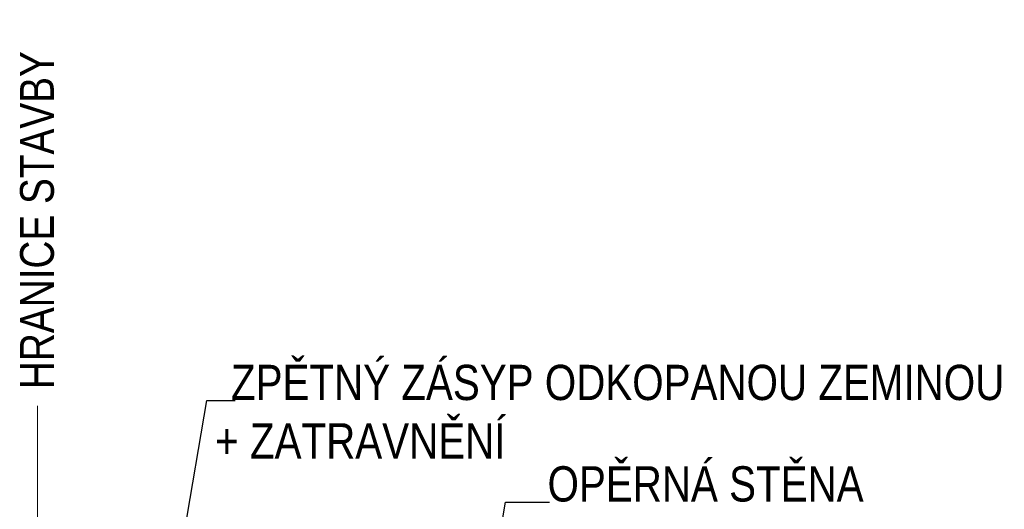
# Model space of a CAD drawing. Header units: millimetres. Extents: x -479461597 to -478645968, y -1101060132 to -1100898045.
# Tile 55 of 145: x -479099700 to -479092711, y -1101043762 to -1101040287. Entities that reach past the tile are written whole.
import ezdxf

# ---------------------------------------------------------------- set-up
doc = ezdxf.new("R2010")
doc.units = ezdxf.units.MM
doc.header["$MEASUREMENT"] = 0
doc.layers.add('2D prvky - čary _Pero_č.__15', color=7, linetype='Continuous', lineweight=13, true_color=0xc3457e)
doc.layers.add('Anotace - SP_Pero_č.__25', color=7, linetype='Continuous', lineweight=13, true_color=0x1a4f6e)
for name, color, linetype, lineweight in [('Anotace - SP_Pero_č.__1', 7, 'Continuous', 13), ('Anotace - SP_Pero_č.__6', 7, 'Continuous', 20), ('Bourané_Anotace - SP_Pero_č.__2', 7, 'Continuous', 20)]:
    doc.layers.add(name, color=color, linetype=linetype, lineweight=lineweight)
doc.styles.add('GENERATED_STYLE_5', font='txt')
doc.linetypes.add('cara rezu', pattern='A,0,[7,20-026-4_02.1.10- 02 Situace HTU1.Shx,S=6.349206,R=0,X=0,Y=0],-800,0', length=800)
doc.dimstyles.new('GENERATED_STYLE__4', dxfattribs={"dimtxt": 0.18, "dimasz": 182.4, "dimexe": 0.18, "dimexo": 0.0625, "dimgap": 0.09, "dimtad": 0, "dimtih": 1, "dimtoh": 1, "dimdec": 4, "dimzin": 0, "dimdsep": 46, "dimcen": 0.09, "dimadec": 0, "dimazin": 0, "dimtfac": 1, "dimtdec": 4, "dimtmove": 0, "dimatfit": 3, "dimldrblk": 'ARROWHEAD_1', "dimfxl": 1, "dimtolj": 1, "dimtzin": 0, "dimarcsym": 0})

# ---------------------------------------------------------------- blocks, each defined once
blk = doc.blocks.new('ARROWHEAD_1')
at = {"color": 0, "linetype": 'Continuous', "lineweight": 0}
blk.add_line((0, 0), (-1, 0), dxfattribs=at)
blk.add_circle((0, 0), 0.25, dxfattribs=at)

msp = doc.modelspace()

# ---------------------------------------------------------------- linework, layer by layer
at = {"layer": '2D prvky - čary _Pero_č.__15', "color": 243, "linetype": 'cara rezu', "lineweight": 13, "true_color": 0xc3457e}
msp.add_line((-479099574.1, -1101043027.4), (-479099573.6, -1101050028.1), dxfattribs=at)

# ---------------------------------------------------------------- texts
at = {"layer": 'Anotace - SP_Pero_č.__1', "color": 7, "linetype": 'Continuous', "lineweight": 13, "insert": (-479099575.6, -1101042908.5), "char_height": 240, "attachment_point": 4, "rotation": 90, "style": 'GENERATED_STYLE_5'}
msp.add_mtext('\\A1;{\\pql;\\fArial Narrow|b0|i0|c238|p34;HRANICE STAVBY}', dxfattribs=at)
at = {"layer": 'Anotace - SP_Pero_č.__6', "color": 7, "linetype": 'Continuous', "lineweight": 20, "char_height": 250, "attachment_point": 9, "style": 'GENERATED_STYLE_5'}
for s, insert in [('\\A1;{\\pqr;\\fArial Narrow|b0|i0|c238|p34;ZPĚTNÝ ZÁSYP \\fArial Narrow|b0|i0|c238|p34;ODKOP\\fArial Narrow|b0|i0|c238|p34;ANOU ZEMINOU}', (-479092711.5, -1101042990.2)), ('\\A1;{\\pqr;\\fArial Narrow|b0|i0|c238|p34;OPĚRNÁ STĚNA  }', (-479093710.2, -1101043710.3))]:
    msp.add_mtext(s, dxfattribs=dict(at, insert=insert))
at = {"layer": 'Bourané_Anotace - SP_Pero_č.__2', "color": 7, "linetype": 'Continuous', "lineweight": 20, "insert": (-479098312.5, -1101043276.7), "char_height": 250, "attachment_point": 4, "style": 'GENERATED_STYLE_5'}
msp.add_mtext('\\A1;{\\pql;\\fArial Narrow|b0|i0|c238|p34;+ \\fArial Narrow|b0|i0|c238|p34;ZATRAVNĚNÍ }', dxfattribs=at)

# ---------------------------------------------------------------- leaders
at = {"layer": 'Anotace - SP_Pero_č.__25', "color": 146, "linetype": 'Continuous', "lineweight": 13, "true_color": 0x1a4f6e, "annotation_type": 0, "has_hookline": 1, "hookline_direction": 0}
for points, text_width in [([(-479098656.9, -1101044676.2), (-479098372, -1101042990.2), (-479098171, -1101042990.2)], 5459.5), ([(-479096535.6, -1101045396.4), (-479096250.7, -1101043710.3), (-479095939.8, -1101043710.3)], 2229.5)]:
    msp.add_leader(points, dimstyle='GENERATED_STYLE__4', dxfattribs=dict(at, text_width=text_width))

doc.saveas('drawing.dxf')
